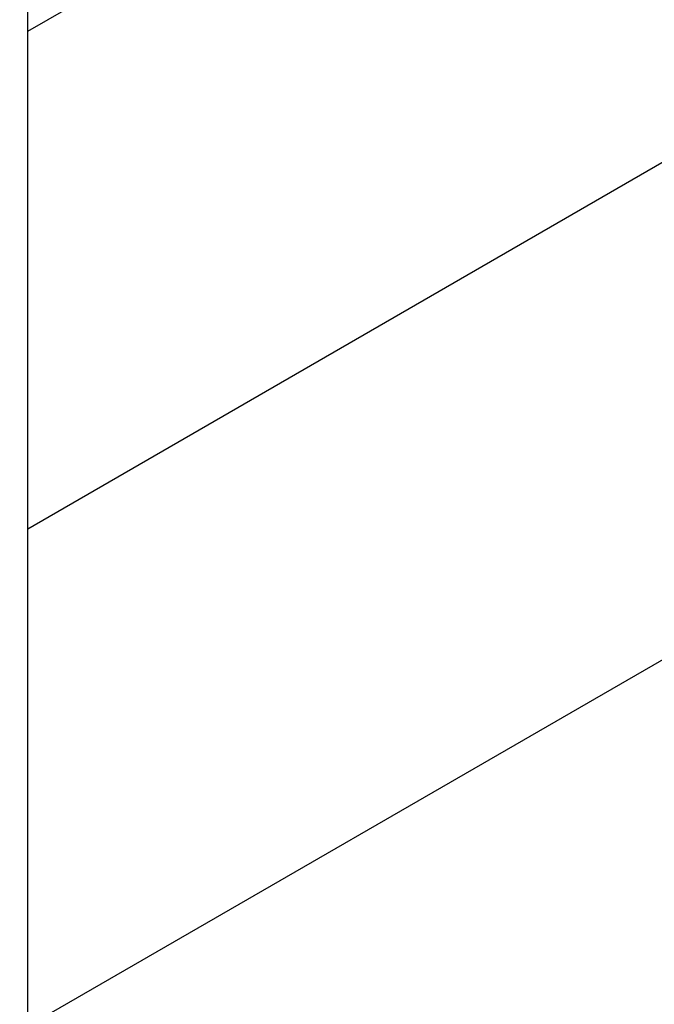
# Model space of a CAD drawing. Header units: millimetres. Extents: x 0 to 5600, y -1552 to 3960.
# Tile 103 of 199: x 4455 to 4512, y 2351 to 2440. Entities that reach past the tile are written whole.
import ezdxf

# ---------------------------------------------------------------- set-up
doc = ezdxf.new("R2010")
doc.units = ezdxf.units.MM
doc.header["$LTSCALE"] = 308
doc.layers.get('0').update_dxf_attribs({"linetype": 'CONTINUOUS'})
doc.styles.get("Standard").update_dxf_attribs({"font": 'txt', "width": 0.9})
doc.dimstyles.get("Standard").update_dxf_attribs({"dimtxt": 20, "dimasz": 33.333333, "dimexe": 1.5, "dimexo": 1.5, "dimtad": 1, "dimzin": 0, "dimdsep": 46, "dimtxsty": 'Standard', "dimblk": '_FILLED', "dimblk1": '_FILLED', "dimblk2": '_FILLED', "dimcen": 0.09, "dimazin": 0, "dimtol": 1, "dimtp": 0.01, "dimtm": 0.01, "dimtfac": 1, "dimtofl": 0, "dimtmove": 0, "dimatfit": 3, "dimldrblk": '_FILLED', "dimfxl": 0, "dimtolj": 1, "dimtzin": 0, "dimarcsym": 0})

# ---------------------------------------------------------------- blocks, each defined once
blk = doc.blocks.new('_FILLED')
at = {"color": 0, "linetype": 'ByBlock'}
blk.add_solid([(0, 0), (-1, 0.2), (-1, -0.2)], dxfattribs=at)

msp = doc.modelspace()

# ---------------------------------------------------------------- linework, layer by layer
at = {"color": 7, "linetype": 'Continuous'}
for p, q in [((4455.309, 2233.233), (4455.309, 2510.843)), ((4455.309, 2438.53), (4564.833, 2501.763)), ((4455.309, 2393.622), (4572.465, 2461.262)), ((4455.309, 2348.715), (4580.097, 2420.76))]:
    msp.add_line(p, q, dxfattribs=at)

# ---------------------------------------------------------------- leaders
at = {"color": 2, "linetype": 'Continuous'}
msp.add_leader([(4424.533, 2434.628), (4507.453, 1919.128)], dimstyle='Standard', override={"dimtad": 0}, dxfattribs=at)

doc.saveas('drawing.dxf')
